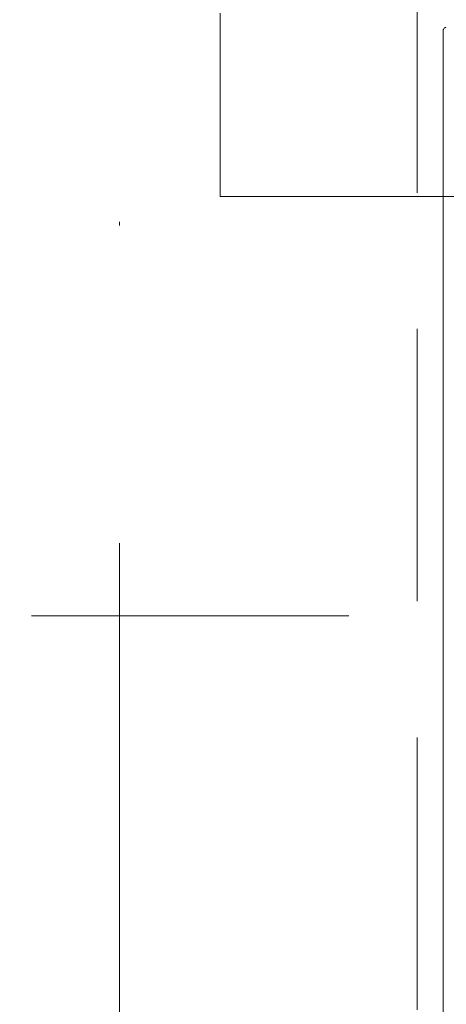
# Model space of a CAD drawing. Header units: inches. Extents: x 67014 to 70164, y -40762 to -35657.
# Tile 46 of 55: x 69155 to 69167, y -39860 to -39833. Entities that reach past the tile are written whole.
import ezdxf

# ---------------------------------------------------------------- set-up
doc = ezdxf.new("R2010")
doc.units = ezdxf.units.IN
doc.header["$MEASUREMENT"] = 0
doc.linetypes.add('DASHDOT', pattern=[1, 0.5, -0.25, 0, -0.25])
doc.linetypes.add('HIDDEN', pattern=[0.375, 0.25, -0.125])
for name, color, linetype, lineweight in [('p--dach', 7, 'Continuous', 20), ('p--drzwi', 251, 'Continuous', 0), ('p--klimatyzator', 30, 'Continuous', 15), ('p--osie konstr', 7, 'DASHDOT', 15), ('p--podciąg', 7, 'Continuous', 0)]:
    doc.layers.add(name, color=color, linetype=linetype, lineweight=lineweight)

# ---------------------------------------------------------------- blocks, each defined once
blk = doc.blocks.new('drzwi-90-100')
for p, q in [((10.1, 2.525), (10.1, 87.375)), ((5.05, 2.525), (10.1, 2.525))]:
    blk.add_line(p, q)
blk.add_arc((10.8, 3.225), 84.153, 359.52334, 90.47666)
blk = doc.blocks.new('A$C66B7A3C4')
at = {"layer": 'p--klimatyzator', "lineweight": 15}
for points, knots in [([(0.073, 86.972), (0.067, 86.971), (0.062, 86.969), (0.056, 86.966), (0.047, 86.961), (0.038, 86.954), (0.03, 86.946), (0.021, 86.937), (0.015, 86.927), (0.009, 86.915), (0.004, 86.903), (0, 86.891), (0.001, 86.878), (0.001, 86.876), (0.001, 86.874), (0.002, 86.872)], [0, 0, 0, 0, 1, 1, 1, 2, 2, 2, 3, 3, 3, 4, 4, 4, 5, 5, 5, 5]), ([(0.003, 86.874), (0.003, 86.176), (0.003, 85.478), (0.003, 84.78), (0.003, 84.041), (0.003, 83.301), (0.003, 82.562), (0.003, 81.869), (0.003, 81.176), (0.003, 80.483), (0.003, 79.836), (0.003, 79.189), (0.003, 78.541), (0.003, 77.94), (0.003, 77.339), (0.003, 76.738), (0.003, 76.183), (0.003, 75.627), (0.003, 75.072), (0.003, 74.563), (0.003, 74.054), (0.003, 73.544), (0.003, 73.177), (0.003, 72.809), (0.003, 72.441), (0.003, 72.101), (0.003, 71.762), (0.003, 71.422), (0.003, 71.111), (0.003, 70.8), (0.003, 70.489), (0.003, 70.206), (0.003, 69.923), (0.003, 69.641), (0.003, 69.386), (0.003, 69.132), (0.003, 68.878), (0.003, 68.642), (0.003, 68.406), (0.003, 68.17), (0.003, 67.91), (0.003, 67.651), (0.003, 67.391), (0.003, 67.019), (0.003, 66.648), (0.003, 66.276), (0.003, 65.858), (0.003, 65.44), (0.003, 65.022), (0.003, 64.558), (0.003, 64.094), (0.003, 63.63), (0.003, 63.12), (0.003, 62.61), (0.003, 62.1), (0.003, 61.544), (0.003, 60.987), (0.003, 60.431), (0.003, 59.829), (0.003, 59.226), (0.003, 58.624), (0.003, 57.975), (0.003, 57.326), (0.003, 56.678), (0.003, 56.043), (0.003, 55.407), (0.003, 54.772), (0.003, 54.098), (0.003, 53.424), (0.003, 52.751), (0.003, 52.038), (0.003, 51.325), (0.003, 50.612), (0.003, 49.861), (0.003, 49.109), (0.003, 48.358), (0.003, 47.568), (0.003, 46.777), (0.003, 45.987), (0.003, 45.158), (0.003, 44.329), (0.003, 43.5)], [0, 0, 0, 0, 1, 1, 1, 2, 2, 2, 3, 3, 3, 4, 4, 4, 5, 5, 5, 6, 6, 6, 7, 7, 7, 8, 8, 8, 9, 9, 9, 10, 10, 10, 11, 11, 11, 12, 12, 12, 13, 13, 13, 14, 14, 14, 15, 15, 15, 16, 16, 16, 17, 17, 17, 18, 18, 18, 19, 19, 19, 20, 20, 20, 21, 21, 21, 22, 22, 22, 23, 23, 23, 24, 24, 24, 25, 25, 25, 26, 26, 26, 27, 27, 27, 27])]:
    blk.add_open_spline(points, degree=3, knots=knots, dxfattribs=at)

msp = doc.modelspace()

# ---------------------------------------------------------------- linework, layer by layer
at = {"layer": 'p--dach', "linetype": 'HIDDEN', "ltscale": 35}
msp.add_line((68302.623, -39849.511), (69582.623, -39849.511), dxfattribs=at)
msp.add_line((68302.623, -39849.511), (69582.623, -39849.511), dxfattribs=at)
at = {"layer": 'p--osie konstr', "linetype": 'DASHDOT', "ltscale": 35}
msp.add_line((69158.173, -40040.511), (69158.173, -39457.311), dxfattribs=at)
at = {"layer": 'p--podciąg', "linetype": 'HIDDEN', "ltscale": 30}
msp.add_line((69166.373, -39927.861), (69166.373, -39827.861), dxfattribs=at)

# ---------------------------------------------------------------- block references
at = {"layer": 'p--drzwi', "rotation": 270}
msp.add_blockref('drzwi-90-100', (69158.423, -39827.861), dxfattribs=at)
at = {"layer": 'p--klimatyzator', "color": 2, "linetype": 'Continuous', "lineweight": 60}
msp.add_blockref('A$C66B7A3C4', (69167.094, -39920.273), dxfattribs=at)

doc.saveas('drawing.dxf')
